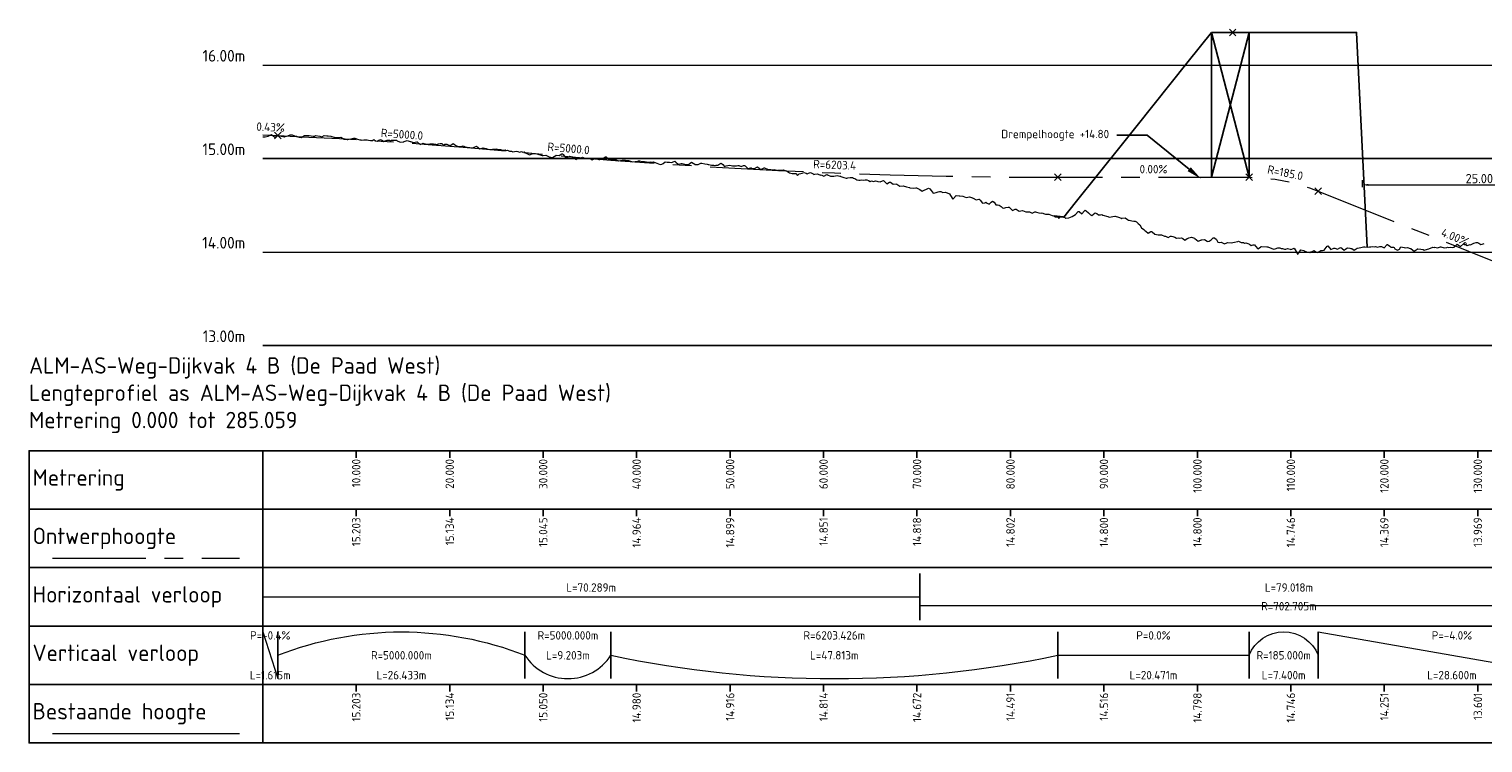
# Model space of a CAD drawing. Header units: metres. Extents: x 201888 to 228431, y 396158 to 403166.
# Tile 45 of 50: x 226237 to 226392, y 402995 to 403071. Entities that reach past the tile are written whole.
import ezdxf
from ezdxf import colors
from ezdxf.entities.mleader import LeaderData, LeaderLine
from ezdxf.math import Vec2, Vec3

# ---------------------------------------------------------------- set-up
doc = ezdxf.new("R2010")
doc.units = ezdxf.units.M
doc.linetypes.add('AM-AS', pattern=[16, 10, -2, 2, -2])
doc.layers.get('0').update_dxf_attribs({"lineweight": 25})
doc.layers.get('Defpoints').update_dxf_attribs({"lineweight": 25})
for name, color, linetype, lineweight in [('B-WA-GW-MAAIVELD-G', 8, 'Continuous', 18), ('N-WA-AM-AS_WEG-G', 10, 'AM-AS', 18), ('X-XX-AL-DETAIL_1-G', 7, 'Continuous', 18), ('X-XX-AL-DETAIL_1-S', 253, 'Continuous', 18), ('X-XX-AL-DETAIL_2-G', 7, 'Continuous', 25), ('X-XX-AL-M', 7, 'Continuous', 18), ('X-XX-AL-PROFIELBALK-G', 7, 'Continuous', 25), ('X-XX-AL-T18', 7, 'Continuous', 18), ('X-XX-AL-T25', 7, 'Continuous', 25), ('X-XX-AL-T35', 7, 'Continuous', 35)]:
    doc.layers.add(name, color=color, linetype=linetype, lineweight=lineweight)
for name, color, linetype in [('C3D-PROFILE', 7, 'Continuous'), ('C3D-PROFILE_LABELING', 7, 'Continuous'), ('C3D-PROFILE_PROFILEVIEW', 7, 'Continuous'), ('C3D-PROFILE_PROFILEVIEW_LABELING', 7, 'Continuous')]:
    doc.layers.add(name, color=color, linetype=linetype)
doc.styles.add('NLCS-ISO', font='NLCS-ISO.ttf')
doc.styles.add('NLCS-ISO-M1000-T25', font='NLCS-ISO.ttf', dxfattribs={"height": 2.5})
doc.styles.get("Standard").update_dxf_attribs({"font": 'NLCS-ISO.ttf'})
doc.dimstyles.new('NLCS-M1000-T25-PIJL_L2_H1', dxfattribs={"dimtxt": 2.5, "dimasz": 2.5, "dimexe": 2, "dimexo": 2, "dimgap": 0.7, "dimtad": 1, "dimzin": 0, "dimdsep": 46, "dimtxsty": 'NLCS-ISO-M1000-T25', "dimcen": 0, "dimdle": 2, "dimclrd": 256, "dimclre": 256, "dimclrt": 256, "dimadec": 1, "dimazin": 0, "dimtfac": 1, "dimtdec": 3, "dimtofl": 0, "dimtmove": 0, "dimatfit": 3, "dimfxl": 2, "dimfxlon": 1, "dimtfillclr": 256, "dimtolj": 1, "dimtzin": 0, "dimlwd": -1, "dimlwe": -1, "dimarcsym": 0})

# ---------------------------------------------------------------- blocks, each defined once
blk = doc.blocks.new('*U108')
at = {"layer": 'X-XX-AL-T25', "color": 7, "linetype": 'Continuous', "lineweight": 25, "char_height": 0.9, "attachment_point": 8, "style": 'NLCS-ISO'}
for s, insert, rotation in [('{\\fNLCS-ISO|b0|i0|c0|p10;\\C256;0.43%}', (226262.69, 403060.27), 357.5599), ('{\\fNLCS-ISO|b0|i0|c0|p10;\\C256;4.00%}', (226389.26, 403048.54), 338.1986), ('{\\fNLCS-ISO|b0|i0|c0|p10;\\C256;4.00%}', (226490.12, 403045.32), 21.8014)]:
    blk.add_mtext(s, dxfattribs=dict(at, insert=insert, rotation=rotation))
for insert in [(226357.17, 403055.77), (226525.42, 403049.32), (226443.72, 403041.77)]:
    blk.add_mtext('{\\fNLCS-ISO|b0|i0|c0|p10;\\C256;0.00%}', dxfattribs=dict(at, insert=insert))
blk = doc.blocks.new('*U109')
at = {"layer": 'X-XX-AL-T25', "color": 7, "linetype": 'Continuous', "lineweight": 25, "char_height": 0.9, "attachment_point": 8, "style": 'NLCS-ISO'}
for s, insert, rotation in [('{\\fNLCS-ISO|b0|i0|c0|p10;R=5000.0}', (226294.55, 403057.99), 355.0688), ('{\\fNLCS-ISO|b0|i0|c0|p10;R=6203.4}', (226323.04, 403056.23), 357.793), ('{\\fNLCS-ISO|b0|i0|c0|p10;R=135.0}', (226406.18, 403042.04), 348.6901), ('{\\fNLCS-ISO|b0|i0|c0|p10;R=135.0}', (226481.25, 403042.03), 11.3033)]:
    blk.add_mtext(s, dxfattribs=dict(at, insert=insert, rotation=rotation))
blk = doc.blocks.new('*U110')
at = {"layer": 'X-XX-AL-T25', "color": 7, "linetype": 'Continuous', "lineweight": 25, "char_height": 0.9, "attachment_point": 8, "style": 'NLCS-ISO'}
for s, insert, rotation in [('{\\fNLCS-ISO|b0|i0|c0|p10;R=5000.0}', (226276.73, 403059.5), 356.0501), ('{\\fNLCS-ISO|b0|i0|c0|p10;R=185.0}', (226371.18, 403055.4), 348.6901), ('{\\fNLCS-ISO|b0|i0|c0|p10;R=185.0}', (226500.14, 403048.95), 11.3033)]:
    blk.add_mtext(s, dxfattribs=dict(at, insert=insert, rotation=rotation))
blk = doc.blocks.new('*U111')
at = {"layer": 'X-XX-AL-T25', "color": 7, "linetype": 'Continuous', "lineweight": 25, "char_height": 0.9, "attachment_point": 6, "rotation": 90, "style": 'NLCS-ISO'}
for s, insert in [('15.203', (226271.87, 403000.22)), ('15.134', (226281.87, 403000.22)), ('15.050', (226291.87, 403000.22)), ('14.980', (226301.87, 403000.22)), ('14.916', (226311.87, 403000.22)), ('14.814', (226321.87, 403000.22)), ('14.672', (226331.87, 403000.22)), ('14.491', (226341.87, 403000.22)), ('14.516', (226351.87, 403000.22)), ('14.798', (226361.87, 403000.22)), ('14.746', (226371.87, 403000.22)), ('14.251', (226381.87, 403000.22)), ('13.601', (226391.87, 403000.22)), ('13.300', (226401.87, 403000.22)), ('13.300', (226411.87, 403000.22)), ('13.300', (226421.87, 403000.22)), ('13.300', (226431.87, 403000.22)), ('13.300', (226441.87, 403000.22)), ('13.300', (226451.87, 403000.22)), ('13.300', (226461.87, 403000.22)), ('13.300', (226471.87, 403000.22)), ('13.300', (226481.87, 403000.22)), ('13.300', (226491.87, 403000.22)), ('13.300', (226501.87, 403000.22)), ('13.300', (226511.87, 403000.22)), ('13.300', (226521.87, 403000.22)), ('13.300', (226531.87, 403000.22)), ('13.300', (226541.87, 403000.22))]:
    blk.add_mtext(s, dxfattribs=dict(at, insert=insert))
blk = doc.blocks.new('*U112')
at = {"layer": 'X-XX-AL-T25', "color": 7, "linetype": 'Continuous', "lineweight": 25, "char_height": 0.9, "attachment_point": 5, "style": 'NLCS-ISO'}
for s, insert in [('P=-0.4%', (226262.67, 403006.35)), ('R=5000.000m', (226294.52, 403006.35)), ('R=6203.426m', (226323.02, 403006.35)), ('P=0.0%', (226357.17, 403006.35)), ('P=-4.0%', (226389.1, 403006.35)), ('R=135.000m', (226406.1, 403006.35)), ('P=0.0%', (226443.72, 403006.35)), ('R=135.000m', (226481.34, 403006.35)), ('P=4.0%', (226490.28, 403006.35)), ('P=-0.0%', (226525.42, 403006.35)), ('R=5000.000m', (226276.7, 403004.22)), ('L=9.203m', (226294.52, 403004.22)), ('L=47.813m', (226323.02, 403004.22)), ('R=185.000m', (226371.1, 403004.22)), ('L=5.400m', (226406.1, 403004.22)), ('L=5.396m', (226481.34, 403004.22)), ('R=185.000m', (226500.22, 403004.22)), ('L=1.615m', (226262.67, 403002.1)), ('L=26.433m', (226276.7, 403002.1)), ('L=20.471m', (226357.17, 403002.1)), ('L=7.400m', (226371.1, 403002.1)), ('L=28.600m', (226389.1, 403002.1)), ('L=69.839m', (226443.72, 403002.1)), ('L=12.486m', (226490.28, 403002.1)), ('L=7.394m', (226500.22, 403002.1)), ('L=43.009m', (226525.42, 403002.1))]:
    blk.add_mtext(s, dxfattribs=dict(at, insert=insert))
blk = doc.blocks.new('*U113')
at = {"layer": 'X-XX-AL-T25', "color": 7, "linetype": 'Continuous', "lineweight": 25, "char_height": 0.9, "attachment_point": 5, "style": 'NLCS-ISO'}
for s, insert in [('L=70.289m', (226297.01, 403011.47)), ('L=79.018m', (226371.66, 403011.47)), ('L=117.080m', (226469.71, 403011.47)), ('L=18.672m', (226537.59, 403011.47)), ('R=702.705m', (226371.66, 403009.47)), ('R=2124.435m', (226537.59, 403009.47))]:
    blk.add_mtext(s, dxfattribs=dict(at, insert=insert))
blk = doc.blocks.new('*U114')
at = {"layer": 'X-XX-AL-T25', "color": 7, "linetype": 'Continuous', "lineweight": 25, "char_height": 0.9, "attachment_point": 6, "rotation": 90, "style": 'NLCS-ISO'}
for s, insert in [('15.203', (226271.87, 403018.97)), ('15.134', (226281.87, 403018.97)), ('15.045', (226291.87, 403018.97)), ('14.964', (226301.87, 403018.97)), ('14.899', (226311.87, 403018.97)), ('14.851', (226321.87, 403018.97)), ('14.818', (226331.87, 403018.97)), ('14.802', (226341.87, 403018.97)), ('14.800', (226351.87, 403018.97)), ('14.800', (226361.87, 403018.97)), ('14.746', (226371.87, 403018.97)), ('14.369', (226381.87, 403018.97)), ('13.969', (226391.87, 403018.97)), ('13.569', (226401.87, 403018.97)), ('13.400', (226411.87, 403018.97)), ('13.400', (226421.87, 403018.97)), ('13.400', (226431.87, 403018.97)), ('13.400', (226441.87, 403018.97)), ('13.400', (226451.87, 403018.97)), ('13.400', (226461.87, 403018.97)), ('13.400', (226471.87, 403018.97)), ('13.439', (226481.87, 403018.97)), ('13.821', (226491.87, 403018.97)), ('14.144', (226501.87, 403018.97)), ('14.155', (226511.87, 403018.97)), ('14.155', (226521.87, 403018.97)), ('14.155', (226531.87, 403018.97)), ('14.155', (226541.87, 403018.97))]:
    blk.add_mtext(s, dxfattribs=dict(at, insert=insert))
blk = doc.blocks.new('*U115')
at = {"layer": 'X-XX-AL-T25', "color": 7, "linetype": 'Continuous', "lineweight": 25, "char_height": 0.9, "attachment_point": 6, "rotation": 90, "style": 'NLCS-ISO'}
for s, insert in [('10.000', (226271.87, 403025.22)), ('20.000', (226281.87, 403025.22)), ('30.000', (226291.87, 403025.22)), ('40.000', (226301.87, 403025.22)), ('50.000', (226311.87, 403025.22)), ('60.000', (226321.87, 403025.22)), ('70.000', (226331.87, 403025.22)), ('80.000', (226341.87, 403025.22)), ('90.000', (226351.87, 403025.22)), ('100.000', (226361.87, 403025.22)), ('110.000', (226371.87, 403025.22)), ('120.000', (226381.87, 403025.22)), ('130.000', (226391.87, 403025.22)), ('140.000', (226401.87, 403025.22)), ('150.000', (226411.87, 403025.22)), ('160.000', (226421.87, 403025.22)), ('170.000', (226431.87, 403025.22)), ('180.000', (226441.87, 403025.22)), ('190.000', (226451.87, 403025.22)), ('200.000', (226461.87, 403025.22)), ('210.000', (226471.87, 403025.22)), ('220.000', (226481.87, 403025.22)), ('230.000', (226491.87, 403025.22)), ('240.000', (226501.87, 403025.22)), ('250.000', (226511.87, 403025.22)), ('260.000', (226521.87, 403025.22)), ('270.000', (226531.87, 403025.22)), ('280.000', (226541.87, 403025.22))]:
    blk.add_mtext(s, dxfattribs=dict(at, insert=insert))
blk = doc.blocks.new('*U116')
at = {"layer": 'X-XX-AL-DETAIL_1-S', "color": 253, "linetype": 'Continuous', "lineweight": 18}
for points in [[(226365.29, 403070.49), (226365.99, 403071.2)], [(226365.29, 403071.2), (226365.99, 403070.49)]]:
    blk.add_lwpolyline(points, dxfattribs=at)
blk = doc.blocks.new('*D117')
at = {"layer": 'Defpoints', "color": 0, "transparency": 16777216}
for p in [(226404.53, 403054.54), (226379.53, 403048.95), (226404.53, 403048.95)]:
    blk.add_point(p, dxfattribs=at)
at = {"layer": 'X-XX-AL-M', "transparency": 16777216}
for p, q in [((226379.53, 403054.29), (226379.53, 403055.04)), ((226380.15, 403054.54), (226403.9, 403054.54)), ((226404.53, 403054.29), (226404.53, 403055.04))]:
    blk.add_line(p, q, dxfattribs=at)
for points in [[(226380.15, 403054.64), (226380.15, 403054.43), (226379.53, 403054.54)], [(226403.9, 403054.64), (226403.9, 403054.43), (226404.53, 403054.54)]]:
    blk.add_solid(points, dxfattribs=at)
at = {"layer": 'X-XX-AL-M', "transparency": 16777216, "insert": (226392.03, 403055.21), "char_height": 2.5, "attachment_point": 5, "style": 'NLCS-ISO-M1000-T25'}
blk.add_mtext('\\A1;{\\H0.4x;25.00}', dxfattribs=at)

msp = doc.modelspace()

# ---------------------------------------------------------------- linework, layer by layer
at = {"color": 1, "flags": 128}
for points in [[(226363.389, 403055.348), (226363.389, 403070.848)], [(226363.389, 403070.848), (226367.401, 403055.348)], [(226363.389, 403055.348), (226367.401, 403070.848)], [(226367.401, 403055.348), (226367.401, 403070.848)]]:
    msp.add_lwpolyline(points, dxfattribs=at)
at = {"layer": 'B-WA-GW-MAAIVELD-G'}
msp.add_line((226239.366, 402995.848), (226259.366, 402995.848), dxfattribs=at)
msp.add_lwpolyline([(226261.866, 403059.67), (226262.044, 403059.673), (226262.081, 403059.673), (226262.114, 403059.673), (226262.435, 403059.754), (226262.787, 403059.916), (226262.789, 403059.916), (226262.79, 403059.916), (226263.143, 403059.635), (226263.466, 403059.813), (226263.497, 403059.822), (226263.53, 403059.816), (226263.851, 403059.736), (226264.142, 403059.692), (226264.205, 403059.687), (226264.273, 403059.721), (226264.559, 403059.795), (226264.818, 403059.885), (226264.912, 403059.88), (226265.016, 403059.884), (226265.266, 403059.767), (226265.494, 403059.737), (226265.62, 403059.686), (226265.759, 403059.642), (226265.974, 403059.596), (226266.17, 403059.723), (226266.328, 403059.807), (226266.502, 403059.834), (226266.682, 403059.804), (226266.846, 403059.824), (226267.036, 403059.777), (226267.245, 403059.764), (226267.39, 403059.738), (226267.522, 403059.819), (226267.988, 403059.758), (226268.198, 403059.694), (226268.452, 403059.819), (226268.731, 403059.788), (226268.806, 403059.777), (226268.874, 403059.792), (226269.16, 403059.757), (226269.474, 403059.645), (226269.514, 403059.632), (226269.55, 403059.623), (226269.868, 403059.597), (226270.217, 403059.654), (226270.222, 403059.654), (226270.226, 403059.654), (226270.576, 403059.441), (226270.902, 403059.389), (226270.93, 403059.398), (226270.96, 403059.389), (226271.578, 403059.524), (226271.703, 403059.524), (226271.991, 403059.417), (226272.254, 403059.339), (226272.345, 403059.346), (226272.446, 403059.331), (226272.699, 403059.373), (226272.93, 403059.354), (226273.053, 403059.342), (226273.189, 403059.317), (226273.407, 403059.278), (226273.606, 403059.282), (226273.761, 403059.378), (226273.932, 403059.264), (226274.115, 403059.221), (226274.282, 403059.314), (226274.469, 403059.404), (226274.675, 403059.276), (226274.823, 403059.194), (226274.958, 403059.259), (226275.177, 403059.309), (226275.418, 403059.313), (226275.531, 403059.245), (226275.633, 403059.336), (226275.885, 403059.336), (226276.161, 403059.306), (226276.239, 403059.241), (226276.309, 403059.231), (226276.593, 403059.119), (226276.904, 403059.155), (226276.947, 403059.149), (226276.985, 403059.175), (226277.301, 403059.27), (226277.647, 403059.175), (226277.655, 403059.171), (226277.661, 403059.168), (226278.009, 403059.083), (226278.337, 403059.149), (226278.363, 403059.136), (226278.39, 403059.139), (226278.716, 403058.845), (226279.013, 403058.984), (226279.07, 403058.965), (226279.133, 403058.952), (226279.424, 403058.91), (226279.689, 403058.893), (226279.778, 403058.913), (226279.876, 403058.913), (226280.132, 403058.919), (226280.365, 403058.882), (226280.486, 403058.825), (226280.619, 403058.925), (226280.84, 403058.946), (226281.041, 403058.954), (226281.194, 403058.795), (226281.362, 403058.89), (226281.548, 403058.883), (226281.717, 403058.836), (226281.902, 403058.754), (226282.105, 403058.87), (226282.256, 403058.955), (226282.393, 403058.847), (226282.61, 403058.7), (226282.848, 403058.658), (226282.964, 403058.635), (226283.069, 403058.647), (226283.318, 403058.699), (226283.591, 403058.588), (226283.672, 403058.578), (226283.745, 403058.571), (226284.026, 403058.529), (226284.334, 403058.511), (226284.38, 403058.488), (226284.421, 403058.523), (226284.734, 403058.669), (226285.077, 403058.39), (226285.088, 403058.382), (226285.097, 403058.384), (226285.441, 403058.5), (226285.773, 403058.425), (226285.795, 403058.414), (226285.82, 403058.41), (226286.149, 403058.332), (226286.449, 403058.359), (226286.503, 403058.364), (226286.563, 403058.367), (226286.857, 403058.383), (226287.125, 403058.337), (226287.211, 403058.311), (226287.306, 403058.329), (226287.565, 403058.265), (226287.801, 403058.275), (226287.919, 403058.219), (226288.049, 403058.255), (226288.273, 403058.139), (226288.476, 403058.157), (226288.627, 403058.066), (226288.792, 403058.113), (226288.981, 403058.127), (226289.152, 403058.1), (226289.335, 403058.04), (226289.535, 403058.096), (226289.689, 403058.05), (226289.828, 403058.056), (226290.043, 403057.927), (226290.278, 403057.809), (226290.397, 403057.761), (226290.504, 403057.803), (226290.751, 403057.894), (226291.021, 403057.884), (226291.18, 403057.869), (226291.764, 403057.696), (226291.813, 403057.676), (226291.856, 403057.682), (226292.166, 403057.724), (226292.508, 403057.543), (226292.52, 403057.537), (226292.532, 403057.532), (226292.874, 403057.462), (226293.208, 403057.686), (226293.228, 403057.691), (226293.251, 403057.701), (226293.582, 403057.671), (226293.884, 403057.845), (226293.936, 403057.841), (226293.994, 403057.77), (226294.29, 403057.421), (226294.56, 403057.532), (226294.644, 403057.568), (226294.737, 403057.601), (226294.998, 403057.531), (226295.236, 403057.382), (226295.352, 403057.265), (226295.48, 403057.306), (226295.706, 403057.408), (226295.912, 403057.446), (226296.06, 403057.497), (226296.223, 403057.445), (226296.414, 403057.358), (226296.588, 403057.401), (226296.768, 403057.372), (226296.966, 403057.312), (226297.122, 403057.231), (226297.264, 403057.276), (226297.476, 403057.371), (226297.709, 403057.297), (226297.83, 403057.264), (226297.94, 403057.26), (226298.184, 403057.273), (226298.452, 403057.509), (226298.538, 403057.524), (226298.616, 403057.523), (226298.891, 403057.266), (226299.195, 403057.264), (226299.245, 403057.263), (226299.292, 403057.249), (226299.599, 403057.258), (226299.938, 403057.117), (226299.953, 403057.113), (226299.968, 403057.113), (226300.307, 403057.196), (226300.644, 403057.166), (226300.661, 403057.159), (226300.681, 403057.169), (226301.015, 403057.154), (226301.32, 403057.036), (226301.424, 403056.992), (226301.995, 403057.086), (226302.077, 403057.092), (226302.167, 403057.104), (226302.431, 403057.054), (226302.671, 403057.036), (226302.785, 403056.99), (226302.91, 403057.014), (226303.139, 403056.976), (226303.347, 403057.009), (226303.493, 403056.975), (226303.653, 403056.997), (226303.847, 403056.925), (226304.023, 403056.865), (226304.201, 403056.789), (226304.396, 403056.729), (226304.555, 403056.763), (226304.699, 403056.831), (226304.909, 403057.003), (226305.139, 403056.978), (226305.263, 403056.967), (226305.375, 403056.964), (226305.617, 403056.917), (226305.882, 403057.041), (226305.97, 403057.06), (226306.051, 403056.97), (226306.324, 403056.764), (226306.625, 403056.814), (226306.678, 403056.837), (226306.727, 403056.841), (226307.032, 403056.738), (226307.368, 403056.716), (226307.386, 403056.718), (226307.403, 403056.718), (226307.74, 403056.972), (226308.079, 403056.742), (226308.094, 403056.73), (226308.111, 403056.727), (226308.448, 403056.715), (226308.755, 403056.861), (226308.802, 403056.856), (226308.854, 403056.869), (226309.156, 403056.803), (226309.431, 403056.759), (226309.51, 403056.733), (226309.597, 403056.716), (226309.864, 403056.639), (226310.107, 403056.641), (226310.218, 403056.62), (226310.34, 403056.646), (226310.572, 403056.659), (226310.783, 403056.798), (226310.926, 403056.848), (226311.083, 403056.708), (226311.28, 403056.494), (226311.459, 403056.56), (226311.634, 403056.607), (226311.826, 403056.66), (226312.135, 403056.562), (226312.569, 403056.571), (226312.695, 403056.618), (226312.811, 403056.614), (226313.049, 403056.487), (226313.312, 403056.606), (226313.403, 403056.616), (226313.487, 403056.573), (226313.757, 403056.306), (226314.055, 403056.348), (226314.111, 403056.344), (226314.163, 403056.343), (226314.465, 403056.306), (226314.798, 403056.454), (226314.819, 403056.454), (226314.838, 403056.449), (226315.173, 403056.165), (226315.514, 403056.356), (226315.527, 403056.358), (226315.541, 403056.362), (226315.881, 403056.222), (226316.19, 403056.169), (226316.235, 403056.137), (226316.284, 403056.156), (226316.589, 403056.171), (226316.866, 403056.107), (226316.943, 403056.076), (226317.027, 403056.098), (226317.297, 403056.116), (226317.542, 403056.138), (226317.651, 403056.096), (226317.77, 403056.074), (226318.005, 403055.958), (226318.218, 403055.827), (226318.513, 403055.771), (226318.894, 403055.746), (226319.067, 403055.532), (226319.256, 403055.714), (226319.42, 403055.753), (226319.57, 403055.788), (226319.774, 403055.875), (226319.999, 403055.779), (226320.128, 403055.72), (226320.246, 403055.782), (226320.482, 403055.854), (226320.742, 403055.719), (226320.836, 403055.66), (226320.922, 403055.694), (226321.19, 403055.727), (226321.485, 403055.609), (226321.544, 403055.578), (226321.598, 403055.617), (226321.898, 403055.453), (226322.228, 403055.637), (226322.252, 403055.616), (226322.274, 403055.613), (226322.606, 403055.473), (226322.95, 403055.454), (226322.96, 403055.453), (226322.971, 403055.453), (226323.314, 403055.535), (226323.626, 403055.453), (226323.668, 403055.453), (226323.714, 403055.431), (226324.022, 403055.331), (226324.302, 403055.269), (226324.376, 403055.248), (226324.457, 403055.303), (226324.73, 403055.337), (226324.978, 403055.323), (226325.084, 403055.242), (226325.2, 403055.211), (226325.438, 403055.069), (226325.654, 403055.052), (226325.792, 403055.051), (226325.943, 403055.06), (226326.145, 403055.041), (226326.33, 403055.094), (226326.499, 403055.069), (226326.686, 403055.002), (226326.853, 403054.912), (226327.006, 403054.959), (226327.207, 403054.907), (226327.429, 403054.966), (226327.561, 403054.941), (226327.682, 403054.888), (226327.915, 403054.851), (226328.172, 403054.953), (226328.269, 403055.011), (226328.357, 403054.924), (226328.623, 403054.654), (226328.915, 403054.83), (226328.977, 403054.819), (226329.033, 403054.838), (226329.331, 403054.611), (226329.658, 403054.637), (226329.685, 403054.62), (226329.709, 403054.619), (226330.039, 403054.407), (226330.385, 403054.447), (226330.393, 403054.444), (226330.401, 403054.448), (226330.747, 403054.342), (226331.061, 403054.264), (226331.101, 403054.236), (226331.144, 403054.236), (226331.455, 403054.17), (226331.737, 403054.235), (226331.809, 403054.225), (226331.887, 403054.189), (226332.155, 403054.03), (226332.412, 403053.876), (226332.633, 403053.97), (226332.871, 403054.077), (226333.085, 403054.181), (226333.225, 403054.104), (226333.38, 403053.92), (226333.579, 403053.658), (226333.758, 403053.691), (226333.933, 403053.713), (226334.127, 403053.805), (226334.287, 403053.835), (226334.43, 403053.826), (226334.641, 403053.719), (226334.875, 403053.766), (226334.995, 403053.724), (226335.103, 403053.696), (226335.349, 403053.593), (226335.622, 403053.134), (226335.703, 403053.016), (226335.776, 403053.087), (226336.057, 403053.416), (226336.369, 403053.378), (226336.411, 403053.369), (226336.449, 403053.375), (226336.765, 403053.313), (226337.116, 403053.199), (226337.119, 403053.197), (226337.122, 403053.198), (226337.473, 403053.257), (226337.795, 403053.135), (226337.827, 403053.109), (226337.863, 403053.1), (226338.181, 403052.93), (226338.467, 403053), (226338.535, 403053.004), (226338.611, 403052.916), (226338.889, 403052.593), (226339.14, 403052.601), (226339.243, 403052.703), (226339.338, 403052.589), (226339.358, 403052.565), (226339.598, 403052.468), (226339.809, 403052.689), (226339.952, 403052.808), (226340.114, 403052.677), (226340.306, 403052.402), (226340.476, 403052.417), (226340.66, 403052.365), (226340.87, 403052.216), (226341.015, 403052.085), (226341.142, 403052.061), (226341.369, 403052.115), (226341.626, 403052.139), (226341.723, 403052.154), (226341.809, 403052.079), (226342.077, 403051.798), (226342.382, 403051.929), (226342.432, 403051.945), (226342.476, 403051.951), (226342.786, 403051.713), (226343.137, 403051.787), (226343.14, 403051.786), (226343.142, 403051.785), (226343.494, 403051.657), (226343.809, 403051.655), (226343.849, 403051.641), (226343.893, 403051.647), (226344.203, 403051.5), (226344.476, 403051.643), (226344.557, 403051.642), (226344.649, 403051.61), (226344.911, 403051.536), (226345.143, 403051.524), (226345.266, 403051.537), (226345.405, 403051.489), (226345.62, 403051.405), (226345.809, 403051.388), (226345.974, 403051.422), (226346.161, 403051.33), (226346.328, 403051.276), (226346.476, 403051.244), (226346.522, 403051.215), (226346.683, 403051.109), (226346.921, 403051.082), (226347.037, 403050.944), (226347.137, 403051.097), (226347.392, 403051.118), (226347.686, 403051.036), (226347.746, 403050.993), (226347.798, 403050.985), (226348.101, 403051.017), (226348.451, 403051.146), (226348.455, 403051.15), (226348.459, 403051.152), (226348.81, 403051.37), (226349.12, 403051.687), (226349.164, 403051.706), (226349.216, 403051.696), (226349.519, 403051.43), (226349.781, 403051.771), (226349.873, 403051.845), (226349.98, 403051.779), (226350.228, 403051.544), (226350.441, 403051.349), (226350.582, 403051.249), (226350.745, 403051.406), (226350.937, 403051.548), (226351.102, 403051.46), (226351.291, 403051.318), (226351.51, 403051.329), (226351.646, 403051.384), (226351.763, 403051.304), (226352.274, 403051.148), (226352.355, 403051.103), (226352.424, 403051.098), (226353.039, 403051.184), (226353.064, 403051.19), (226353.085, 403051.205), (226353.418, 403051.081), (226353.705, 403050.974), (226353.745, 403050.958), (226353.773, 403050.958), (226353.805, 403050.966), (226354.127, 403051.016), (226354.4, 403050.838), (226354.482, 403050.762), (226354.579, 403050.763), (226354.837, 403050.677), (226355.055, 403050.668), (226355.192, 403050.641), (226355.353, 403050.577), (226355.546, 403050.407), (226355.71, 403050.254), (226355.901, 403049.951), (226356.127, 403049.759), (226356.256, 403049.649), (226356.365, 403049.596), (226356.611, 403049.382), (226356.901, 403049.543), (226356.966, 403049.54), (226357.02, 403049.509), (226357.32, 403049.276), (226357.675, 403049.19), (226357.675, 403049.19), (226357.675, 403049.19), (226358.03, 403049.181), (226358.33, 403049.059), (226358.385, 403049.067), (226358.449, 403049.046), (226358.739, 403048.896), (226358.985, 403049.052), (226359.094, 403049.06), (226359.223, 403049.001), (226359.449, 403048.946), (226359.641, 403048.85), (226359.804, 403048.865), (226359.997, 403048.853), (226360.159, 403048.863), (226360.296, 403048.798), (226360.513, 403048.632), (226360.771, 403048.801), (226360.888, 403048.853), (226360.95, 403048.881), (226361.223, 403048.949), (226361.553, 403048.83), (226361.578, 403048.815), (226361.6, 403048.803), (226361.933, 403048.529), (226362.249, 403048.637), (226362.288, 403048.65), (226362.336, 403048.657), (226362.644, 403048.705), (226362.898, 403048.511), (226362.999, 403048.486), (226363.12, 403048.525), (226363.354, 403048.648), (226363.548, 403048.884), (226363.709, 403048.876), (226363.903, 403048.683), (226364.064, 403048.422), (226364.197, 403048.384), (226364.419, 403048.417), (226364.686, 403048.263), (226364.774, 403048.248), (226364.847, 403048.259), (226365.129, 403048.37), (226365.47, 403048.342), (226365.484, 403048.34), (226365.496, 403048.348), (226365.839, 403048.418), (226366.146, 403048.498), (226366.195, 403048.486), (226366.253, 403048.517), (226366.55, 403048.383), (226366.795, 403048.364), (226366.905, 403048.292), (226367.037, 403048.336), (226367.26, 403048.266), (226367.445, 403048.213), (226367.615, 403048.061), (226367.82, 403048.125), (226367.97, 403048.124), (226368.072, 403047.994), (226368.094, 403047.965), (226368.325, 403047.706), (226368.61, 403047.885), (226368.681, 403047.95), (226368.738, 403047.941), (226369.289, 403047.915), (226369.382, 403047.911), (226369.392, 403047.9), (226369.404, 403047.901), (226370.026, 403047.658), (226370.197, 403047.703), (226370.458, 403047.815), (226370.67, 403047.79), (226370.814, 403047.741), (226370.99, 403047.729), (226371.169, 403047.661), (226371.314, 403047.677), (226371.525, 403047.748), (226371.783, 403047.646), (226371.88, 403047.631), (226371.958, 403047.666), (226372.235, 403047.751), (226372.577, 403047.15), (226372.591, 403047.128), (226372.602, 403047.138), (226372.946, 403047.601), (226373.246, 403047.528), (226373.302, 403047.492), (226373.37, 403047.453), (226373.657, 403047.348), (226373.89, 403047.307), (226374.013, 403047.389), (226374.163, 403047.413), (226374.368, 403047.511), (226374.534, 403047.384), (226374.724, 403047.302), (226374.957, 403047.441), (226375.079, 403047.532), (226375.179, 403047.509), (226375.255, 403047.521), (226375.435, 403047.55), (226375.756, 403047.966), (226375.791, 403048), (226375.818, 403048.001), (226376.146, 403047.621), (226376.457, 403047.752), (226376.502, 403047.773), (226376.56, 403047.771), (226376.858, 403047.672), (226377.095, 403047.813), (226377.214, 403047.837), (226377.363, 403047.746), (226377.57, 403047.549), (226377.734, 403047.684), (226377.926, 403047.8), (226378.166, 403047.775), (226378.282, 403047.74), (226378.373, 403047.743), (226378.637, 403047.562), (226378.97, 403047.771), (226378.993, 403047.772), (226379.012, 403047.776), (226379.349, 403047.839), (226379.651, 403047.927), (226379.705, 403047.917), (226379.773, 403047.913), (226380.061, 403047.868), (226380.289, 403047.904), (226380.417, 403047.896), (226380.577, 403047.934), (226380.772, 403047.896), (226380.928, 403047.934), (226381.128, 403047.865), (226381.38, 403047.958), (226381.484, 403047.948), (226381.567, 403047.934), (226381.84, 403047.796), (226382.184, 403048.154), (226382.196, 403048.161), (226382.206, 403048.157), (226382.439, 403047.979), (226382.552, 403047.893), (226382.841, 403047.867), (226382.908, 403047.845), (226382.994, 403047.713), (226383.264, 403047.57), (226383.475, 403047.675), (226383.621, 403047.902), (226383.808, 403047.884), (226383.977, 403047.84), (226384.109, 403047.808), (226384.333, 403047.835), (226384.622, 403047.731), (226384.69, 403047.73), (226384.742, 403047.697), (226385.046, 403047.439), (226385.376, 403047.659), (226385.402, 403047.688), (226385.436, 403047.68), (226385.758, 403047.647), (226386.01, 403047.641), (226386.115, 403047.561), (226386.25, 403047.594), (226386.643, 403047.691), (226387.064, 403047.874), (226387.184, 403047.835), (226387.277, 403047.892), (226387.54, 403047.8), (226387.878, 403047.903), (226387.896, 403047.898), (226387.911, 403047.901), (226388.252, 403047.792), (226388.544, 403047.834), (226388.609, 403047.871), (226388.692, 403047.836), (226388.965, 403047.893), (226389.178, 403047.835), (226389.321, 403047.881), (226389.506, 403048.039), (226389.622, 403048.156), (226389.678, 403048.212), (226389.81, 403048.097), (226390.034, 403047.95), (226390.329, 403048.219), (226390.391, 403048.276), (226390.439, 403048.235), (226390.748, 403048.037), (226391.067, 403048.144), (226391.105, 403048.14), (226391.154, 403048.17), (226391.461, 403048.318), (226391.696, 403048.385), (226391.818, 403048.386), (226391.978, 403048.312), (226392.175, 403048.164), (226392.325, 403048.194), (226392.532, 403048.258)], dxfattribs=at)
at = {"layer": 'C3D-PROFILE', "color": 7, "linetype": 'Continuous', "lineweight": -3}
msp.add_lwpolyline([(226346.573, 403051.228), (226347.463, 403051.103), (226347.576, 403051.088), (226348.797, 403052.614), (226353.705, 403058.745), (226355.267, 403060.697), (226360.888, 403067.723), (226363.389, 403070.848), (226363.516, 403070.848), (226365.639, 403070.848), (226365.788, 403070.848), (226367.889, 403070.848), (226368.072, 403070.848), (226368.722, 403070.848), (226375.255, 403070.848), (226378.89, 403070.848), (226380.038, 403047.872)], dxfattribs=at)
at = {"layer": 'N-WA-AM-AS_WEG-G'}
msp.add_line((226239.366, 403014.598), (226259.366, 403014.598), dxfattribs=at)
at = {"layer": 'N-WA-AM-AS_WEG-G', "flags": 128}
msp.add_lwpolyline([(226261.866, 403059.879), (226263.481, 403059.81), (226266.785, 403059.658), (226270.089, 403059.485), (226273.393, 403059.289), (226276.697, 403059.072), (226280.002, 403058.833), (226283.306, 403058.572), (226286.61, 403058.29), (226289.914, 403057.985), (226294.515, 403057.567), (226299.117, 403057.191), (226305.093, 403056.759), (226311.07, 403056.385), (226317.047, 403056.068), (226323.023, 403055.809), (226329, 403055.608), (226334.977, 403055.464), (226340.953, 403055.377), (226346.93, 403055.348), (226367.401, 403055.348), (226368.326, 403055.325), (226369.251, 403055.256), (226370.176, 403055.14), (226371.101, 403054.978), (226372.026, 403054.77), (226372.951, 403054.516), (226373.876, 403054.215), (226374.801, 403053.868), (226403.401, 403042.428), (226404.076, 403042.175), (226404.751, 403041.956), (226405.426, 403041.77), (226406.101, 403041.618), (226406.776, 403041.5), (226407.451, 403041.416), (226408.126, 403041.365), (226408.801, 403041.348), (226478.64, 403041.348), (226479.539, 403041.378), (226480.439, 403041.468), (226481.338, 403041.618), (226482.238, 403041.828), (226483.137, 403042.098), (226484.036, 403042.427), (226496.522, 403047.421), (226497.577, 403047.814), (226498.633, 403048.145), (226499.69, 403048.417), (226500.746, 403048.628), (226501.803, 403048.779), (226502.859, 403048.87), (226503.916, 403048.9), (226546.924, 403048.9)], dxfattribs=at)
at = {"layer": 'X-XX-AL-DETAIL_1-G', "color": 7, "linetype": 'Continuous', "lineweight": 18}
for p, q in [((226261.866, 403067.348), (226264.366, 403067.348)), ((226261.866, 403067.348), (226546.924, 403067.348)), ((226261.866, 403047.348), (226264.366, 403047.348)), ((226261.866, 403047.348), (226546.924, 403047.348))]:
    msp.add_line(p, q, dxfattribs=at)
at = {"layer": 'X-XX-AL-DETAIL_1-S', "color": 253, "linetype": 'Continuous', "lineweight": 18}
for p, q in [((226263.127, 403059.457), (226263.834, 403060.164)), ((226263.127, 403060.164), (226263.834, 403059.457)), ((226346.576, 403054.995), (226347.283, 403055.702)), ((226346.576, 403055.702), (226347.283, 403054.995)), ((226346.576, 403054.995), (226347.283, 403055.702)), ((226346.576, 403055.702), (226347.283, 403054.995)), ((226367.047, 403054.995), (226367.754, 403055.702)), ((226367.047, 403055.702), (226367.754, 403054.995)), ((226374.447, 403053.515), (226375.154, 403054.222)), ((226374.447, 403054.222), (226375.154, 403053.515))]:
    msp.add_line(p, q, dxfattribs=at)
at = {"layer": 'X-XX-AL-DETAIL_2-G', "color": 7, "linetype": 'Continuous', "lineweight": 25}
for p, q in [((226261.866, 403057.348), (226264.366, 403057.348)), ((226261.866, 403057.348), (226546.924, 403057.348)), ((226261.866, 403037.348), (226264.366, 403037.348)), ((226261.866, 403037.348), (226546.924, 403037.348))]:
    msp.add_line(p, q, dxfattribs=at)
at = {"layer": 'X-XX-AL-PROFIELBALK-G', "color": 7, "linetype": 'Continuous', "lineweight": 25}
for p, q in [((226271.866, 403026.098), (226271.866, 403025.348)), ((226281.866, 403026.098), (226281.866, 403025.348)), ((226291.866, 403026.098), (226291.866, 403025.348)), ((226301.866, 403026.098), (226301.866, 403025.348)), ((226311.866, 403026.098), (226311.866, 403025.348)), ((226321.866, 403026.098), (226321.866, 403025.348)), ((226331.866, 403026.098), (226331.866, 403025.348)), ((226341.866, 403026.098), (226341.866, 403025.348)), ((226351.866, 403026.098), (226351.866, 403025.348)), ((226361.866, 403026.098), (226361.866, 403025.348)), ((226371.866, 403026.098), (226371.866, 403025.348)), ((226381.866, 403026.098), (226381.866, 403025.348)), ((226391.866, 403026.098), (226391.866, 403025.348)), ((226271.866, 403019.848), (226271.866, 403019.098)), ((226281.866, 403019.848), (226281.866, 403019.098)), ((226291.866, 403019.848), (226291.866, 403019.098)), ((226301.866, 403019.848), (226301.866, 403019.098)), ((226311.866, 403019.848), (226311.866, 403019.098)), ((226321.866, 403019.848), (226321.866, 403019.098)), ((226331.866, 403019.848), (226331.866, 403019.098)), ((226341.866, 403019.848), (226341.866, 403019.098)), ((226351.866, 403019.848), (226351.866, 403019.098)), ((226361.866, 403019.848), (226361.866, 403019.098)), ((226371.866, 403019.848), (226371.866, 403019.098)), ((226381.866, 403019.848), (226381.866, 403019.098)), ((226391.866, 403019.848), (226391.866, 403019.098)), ((226261.866, 403007.973), (226261.866, 403012.973)), ((226332.155, 403007.973), (226332.155, 403012.973)), ((226261.866, 403001.723), (226261.866, 403006.723)), ((226263.481, 403001.723), (226263.481, 403006.723)), ((226289.914, 403001.723), (226289.914, 403006.723)), ((226299.117, 403001.723), (226299.117, 403006.723)), ((226346.93, 403001.723), (226346.93, 403006.723)), ((226367.401, 403001.723), (226367.401, 403006.723)), ((226374.801, 403001.723), (226374.801, 403006.723)), ((226271.866, 403001.098), (226271.866, 403000.348)), ((226281.866, 403001.098), (226281.866, 403000.348)), ((226291.866, 403001.098), (226291.866, 403000.348)), ((226301.866, 403001.098), (226301.866, 403000.348)), ((226311.866, 403001.098), (226311.866, 403000.348)), ((226321.866, 403001.098), (226321.866, 403000.348)), ((226331.866, 403001.098), (226331.866, 403000.348)), ((226341.866, 403001.098), (226341.866, 403000.348)), ((226351.866, 403001.098), (226351.866, 403000.348)), ((226361.866, 403001.098), (226361.866, 403000.348)), ((226371.866, 403001.098), (226371.866, 403000.348)), ((226381.866, 403001.098), (226381.866, 403000.348)), ((226391.866, 403001.098), (226391.866, 403000.348))]:
    msp.add_line(p, q, dxfattribs=at)
for points in [[(226261.866, 403019.848), (226261.866, 403026.098), (226236.866, 403026.098), (226236.866, 403019.848)], [(226261.866, 403019.848), (226546.924, 403019.848), (226546.924, 403026.098), (226261.866, 403026.098)], [(226261.866, 403013.598), (226261.866, 403019.848), (226236.866, 403019.848), (226236.866, 403013.598)], [(226261.866, 403013.598), (226546.924, 403013.598), (226546.924, 403019.848), (226261.866, 403019.848)], [(226261.866, 403007.348), (226261.866, 403013.598), (226236.866, 403013.598), (226236.866, 403007.348)], [(226261.866, 403007.348), (226546.924, 403007.348), (226546.924, 403013.598), (226261.866, 403013.598)], [(226261.866, 403001.098), (226261.866, 403007.348), (226236.866, 403007.348), (226236.866, 403001.098)], [(226261.866, 403001.098), (226546.924, 403001.098), (226546.924, 403007.348), (226261.866, 403007.348)], [(226261.866, 402994.848), (226261.866, 403001.098), (226236.866, 403001.098), (226236.866, 402994.848)], [(226261.866, 402994.848), (226546.924, 402994.848), (226546.924, 403001.098), (226261.866, 403001.098)]]:
    msp.add_3dface(points, dxfattribs=at)
at = {"layer": 'X-XX-AL-T18', "color": 7, "linetype": 'Continuous', "lineweight": 18}
for p, q in [((226261.866, 403010.473), (226332.155, 403010.473)), ((226332.155, 403010.473), (226332.155, 403009.543)), ((226332.155, 403009.543), (226411.172, 403009.543)), ((226261.866, 403006.723), (226263.481, 403001.723)), ((226374.801, 403006.723), (226403.401, 403001.723)), ((226346.93, 403004.223), (226367.401, 403004.223))]:
    msp.add_line(p, q, dxfattribs=at)
at = {"layer": 'X-XX-AL-T18', "color": 7, "linetype": 'Continuous', "lineweight": 18, "extrusion": (0, 0, -1)}
for centre, radius, start, end in [((-226276.697, 402970.537), 36.186, 68.57751, 111.42249), ((-226371.101, 403002.735), 3.988, 21.90813, 158.09187)]:
    msp.add_arc(centre, radius, start, end, dxfattribs=at)
at = {"layer": 'X-XX-AL-T18', "color": 7, "linetype": 'Continuous', "lineweight": 18}
for centre, radius, start, end in [((226294.515, 403007.208), 5.484, 212.96685, 327.03315), ((226323.023, 403117.279), 115.556, 258.06016, 281.93984)]:
    msp.add_arc(centre, radius, start, end, dxfattribs=at)

# ---------------------------------------------------------------- block references
at = {"layer": 'C3D-PROFILE_LABELING', "color": 7, "linetype": 'Continuous', "lineweight": -3}
for name in ['*U108', '*U110', '*U109']:
    msp.add_blockref(name, (0, 0), dxfattribs=at)
at = {"layer": 'C3D-PROFILE_PROFILEVIEW_LABELING', "color": 7, "linetype": 'Continuous', "lineweight": -3}
for name in ['*U115', '*U114', '*U113', '*U112', '*U111']:
    msp.add_blockref(name, (0, 0), dxfattribs=at)
at = {"layer": 'X-XX-AL-DETAIL_1-S', "color": 253, "linetype": 'Continuous', "lineweight": 18}
msp.add_blockref('*U116', (0, 0), dxfattribs=at)

# ---------------------------------------------------------------- texts
at = {"layer": 'C3D-PROFILE_PROFILEVIEW', "color": 7, "linetype": 'Continuous', "lineweight": -3, "char_height": 1.75, "attachment_point": 4, "style": 'NLCS-ISO'}
for s, insert in [('Ontwerphoogte', (226237.241, 403016.723)), ('Bestaande hoogte', (226237.241, 402997.973))]:
    msp.add_mtext(s, dxfattribs=dict(at, insert=insert))
at = {"layer": 'X-XX-AL-T25', "color": 7, "linetype": 'Continuous', "lineweight": 25, "style": 'NLCS-ISO'}
for s, insert, char_height, attachment_point in [('16.00m', (226259.991, 403068.348), 1.25, 6), ('15.00m', (226259.991, 403058.348), 1.25, 6), ('14.00m', (226259.991, 403048.348), 1.25, 6), ('13.00m', (226259.991, 403038.348), 1.25, 6), ('Metrering', (226237.241, 403022.973), 1.75, 4), ('Horizontaal verloop', (226237.241, 403010.473), 1.75, 4), ('Verticaal verloop', (226237.241, 403004.223), 1.75, 4)]:
    msp.add_mtext(s, dxfattribs=dict(at, insert=insert, char_height=char_height, attachment_point=attachment_point))
at = {"layer": 'X-XX-AL-T35', "color": 7, "linetype": 'Continuous', "lineweight": 35, "insert": (226236.866, 403036.098), "char_height": 1.75, "attachment_point": 1, "style": 'NLCS-ISO'}
msp.add_mtext('{\\C256;ALM-AS-Weg-Dijkvak 4 B (De Paad West)\\PLengteprofiel as ALM-AS-Weg-Dijkvak 4 B (De Paad West)\\PMetrering 0.000 tot 285.059}', dxfattribs=at)

# ---------------------------------------------------------------- dimensions: what is measured, and where the dimension line sits
at = {"layer": 'X-XX-AL-M'}
dim = msp.add_linear_dim(base=(226404.526, 403054.537), p1=(226379.526, 403048.952), p2=(226404.526, 403048.952), text='{\\H0.4x;<>}', dimstyle='NLCS-M1000-T25-PIJL_L2_H1', override={"dimscale": 0.25, "dimtxt": 2.5, "dimasz": 2.5, "dimexe": 2, "dimexo": 2, "dimgap": 0.7, "dimcen": 0, "dimtix": 0, "dimtofl": 0, "dimtmove": 0, "dimatfit": 3, "dimfxl": 1}, dxfattribs=at)
dim.commit()
dim.dimension.update_dxf_attribs({"geometry": '*D117', "text_midpoint": (226392.026, 403055.212)})

# ---------------------------------------------------------------- leaders
ml = msp.add_multileader_mtext('Standard')
ml.set_content('Drempelhoogte +14.80', color=256)
ml.set_leader_properties()
ml.build(insert=Vec2(0, 0))
ml.multileader.update_dxf_attribs({"arrow_head_size": 1.628})
ctx = ml.context
ctx.base_point, ctx.char_height, ctx.arrow_head_size, ctx.landing_gap_size, ctx.plane_origin = Vec3(226339.905, 403059.843), 0.9, 1.628, 0.814, Vec3(226361.849, 403056.457)
ctx.text_align_type = 2
notes = []
notes.append((ctx, [(0, (1, 1, 0), (226356.489, 403059.843), (-1, 0), 3.256, [(0, [(226362.255, 403055.188)], 0, [])])]))
ctx.mtext.insert, ctx.mtext.alignment, ctx.mtext.flow_direction = Vec3(226352.419, 403060.428), 3, 5
for ctx, leaders in notes:
    for number, flags, end, landing, length, lines in leaders:
        leader = LeaderData()
        leader.index, (leader.has_last_leader_line, leader.has_dogleg_vector, leader.attachment_direction) = number, flags
        leader.last_leader_point, leader.dogleg_vector, leader.dogleg_length = Vec3(end), Vec3(landing), length
        for number, points, colour, breaks in lines:
            line = LeaderLine()
            line.index, line.vertices, line.color, line.breaks = number, Vec3.list(points), colors.encode_raw_color(colour), breaks
            leader.lines.append(line)
        ctx.leaders.append(leader)

doc.saveas('drawing.dxf')
